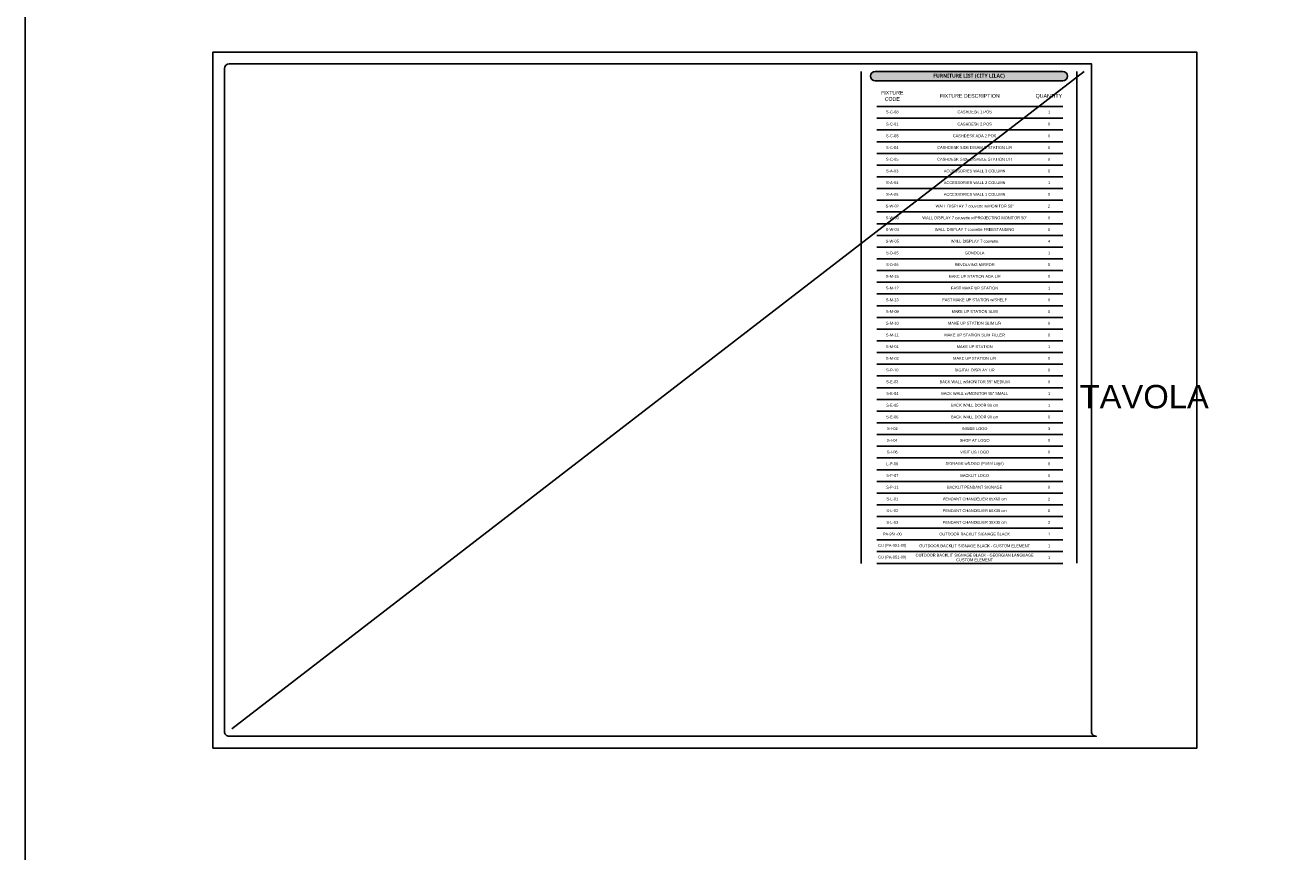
# Model space of a CAD drawing. Header units: centimetres. Extents: x -2854 to 18796, y -762 to 9238.
# Tile 164 of 166: x 13396 to 16096, y 5247 to 7011. Entities that reach past the tile are written whole.
import ezdxf
from ezdxf.enums import TextEntityAlignment as Align

# ---------------------------------------------------------------- set-up
doc = ezdxf.new("R2010")
doc.units = ezdxf.units.CM
doc.header["$LTSCALE"] = 0.3
doc.layers.add('KK_Defpoints', color=40, linetype='Continuous', plot=False)
doc.layers.add('KK_TXT_LAYOUT', color=7, linetype='Continuous')
doc.layers.add('MMT-R&D_METAL_HATCH', color=253, linetype='Continuous')
doc.styles.add('KIKO Milano_Bold', font='Arial Bold.ttf')
doc.styles.add('KIKO Milano_Light', font='Arial.ttf')

msp = doc.modelspace()

# ---------------------------------------------------------------- hatches: boundary and pattern name
at = {"layer": 'KK_TXT_LAYOUT', "true_color": 0xcccccc}
h = msp.add_hatch(color=254, dxfattribs=at)
h.dxf.hatch_style = 1
edge = h.paths.add_edge_path()
edge.add_line((15209.9, 6912.3), (15609.9, 6912.3))
edge.add_arc((15609.9, 6902.3), 10, -90, 90, ccw=False)
edge.add_line((15609.9, 6892.3), (15209.9, 6892.3))
edge.add_arc((15209.9, 6902.3), 10, 90, 270, ccw=False)

# ---------------------------------------------------------------- linework, layer by layer
at = {"color": 9}
for p, q in [((15213.3, 6837.3), (15609.9, 6837.3)), ((15213.3, 6812.3), (15609.9, 6812.3)), ((15213.3, 6787.3), (15609.9, 6787.3)), ((15213.3, 6762.3), (15609.9, 6762.3)), ((15213.3, 6737.3), (15609.9, 6737.3)), ((15213.3, 6712.3), (15609.9, 6712.3)), ((15213.3, 6687.3), (15609.9, 6687.3)), ((15213.3, 6662.3), (15609.9, 6662.3)), ((15213.3, 6637.3), (15609.9, 6637.3)), ((15213.3, 6612.3), (15609.9, 6612.3)), ((15213.3, 6587.3), (15609.9, 6587.3)), ((15213.3, 6562.3), (15609.9, 6562.3)), ((15213.3, 6537.3), (15609.9, 6537.3)), ((15213.3, 6512.3), (15609.9, 6512.3)), ((15213.3, 6487.3), (15609.9, 6487.3)), ((15213.3, 6462.3), (15609.9, 6462.3)), ((15213.3, 6437.3), (15609.9, 6437.3)), ((15213.3, 6412.3), (15609.9, 6412.3)), ((15213.3, 6387.3), (15609.9, 6387.3)), ((15213.3, 6362.3), (15609.9, 6362.3)), ((15213.3, 6337.3), (15609.9, 6337.3)), ((15213.3, 6312.3), (15609.9, 6312.3)), ((15213.3, 6287.3), (15609.9, 6287.3)), ((15213.3, 6262.3), (15609.9, 6262.3)), ((15213.3, 6237.3), (15609.9, 6237.3)), ((15213.3, 6212.3), (15609.9, 6212.3)), ((15213.3, 6187.3), (15609.9, 6187.3)), ((15213.3, 6162.3), (15609.9, 6162.3)), ((15213.3, 6137.3), (15609.9, 6137.3)), ((15213.3, 6112.3), (15609.9, 6112.3)), ((15213.3, 6087.3), (15609.9, 6087.3)), ((15213.3, 6062.3), (15609.9, 6062.3)), ((15213.3, 6037.3), (15609.9, 6037.3)), ((15213.3, 6012.3), (15609.9, 6012.3)), ((15213.3, 5987.3), (15609.9, 5987.3)), ((15213.3, 5962.3), (15609.9, 5962.3)), ((15213.3, 5937.3), (15609.9, 5937.3)), ((15213.3, 5912.3), (15609.9, 5912.3)), ((15213.3, 5887.3), (15609.9, 5887.3)), ((15213.3, 5862.3), (15609.9, 5862.3))]:
    msp.add_line(p, q, dxfattribs=at)
msp.add_lwpolyline([(13796.2, 5468.2), (13796.2, 6953.2), (15896.2, 6953.2), (15896.2, 5468.2)], close=True)
msp.add_lwpolyline([(13796.2, 5468.2), (13796.2, 6953.2), (15896.2, 6953.2), (15896.2, 5468.2)], close=True)
for points in [[(13821.2, 5503.2, 0.416298), (13831.3, 5493.2), (15681.2, 5493.2, -0.414214), (15671.2, 5503.2), (15671.2, 6928.2), (13831.2, 6928.2, 0.414213), (13821.2, 6918.2)], [(13821.2, 5503.2, 0.416298), (13831.3, 5493.2), (15681.2, 5493.2, -0.414214), (15671.2, 5503.2), (15671.2, 6928.2), (13831.2, 6928.2, 0.414213), (13821.2, 6918.2)], [(15209.9, 6912.3), (15609.9, 6912.3, -1), (15609.9, 6892.3), (15209.9, 6892.3, -1)]]:
    msp.add_lwpolyline(points, format="xyb", close=True)
msp.add_lwpolyline([(13837.1, 5509), (15655.3, 6912.3)])
msp.add_lwpolyline([(13837.1, 5509), (15655.3, 6912.3)])
at = {"layer": 'KK_Defpoints', "color": 0}
msp.add_lwpolyline([(13396.2, 9238.2), (18796.2, 9238.2), (18796.2, -761.8), (13396.2, -761.8)], close=True, dxfattribs=at)
at = {"layer": 'KK_TXT_LAYOUT', "color": 252}
msp.add_line((15639.9, 6912.3), (15639.9, 5862.5), dxfattribs=at)
msp.add_lwpolyline([(15179.9, 6912.3), (15179.9, 5862.2)], dxfattribs=at)

# ---------------------------------------------------------------- texts
at = {"style": 'KIKO Milano_Light'}
msp.add_text('QUANTITY', height=8, dxfattribs=at).set_placement((15552, 6856.3))
at = {"char_height": 8, "attachment_point": 5, "style": 'KIKO Milano_Light'}
for s, insert, width in [('FIXTURE CODE', (15246.1, 6860.1), 63.673), ('FIXTURE DESCRIPTION', (15411.6, 6860.1), 266.357)]:
    msp.add_mtext(s, dxfattribs=dict(at, insert=insert, width=width))
at = {"style": 'KIKO Milano_Light'}
msp.add_attdef('TAVOLA', text='#', height=50, dxfattribs=at).set_placement((15783.7, 6218.2), align=Align.MIDDLE_CENTER)
msp.add_attdef('TAVOLA', text='#', height=50, dxfattribs=at).set_placement((15783.7, 6218.2), align=Align.MIDDLE_CENTER)
at = {"layer": 'KK_TXT_LAYOUT', "color": 0, "style": 'KIKO Milano_Light'}
for s, p in [('1', (15578.4, 6822.8)), ('0', (15578.1, 6796.8)), ('0', (15578.1, 6771.8)), ('0', (15578.1, 6746.8)), ('0', (15578.1, 6721.8)), ('0', (15578.1, 6696.8)), ('1', (15578.4, 6671.8)), ('0', (15578.1, 6646.8)), ('2', (15578.2, 6621.8)), ('0', (15578.1, 6596.8)), ('0', (15578.1, 6571.8)), ('4', (15578.3, 6546.8)), ('1', (15578.4, 6521.8)), ('0', (15578.1, 6496.8)), ('0', (15578.1, 6471.8)), ('0', (15578.1, 6421.8)), ('1', (15578.4, 6446.8)), ('0', (15578.1, 6396.8)), ('0', (15578.1, 6371.8)), ('0', (15578.1, 6346.8)), ('1', (15578.4, 6321.8)), ('0', (15578.1, 6296.8)), ('0', (15578.1, 6271.8)), ('0', (15578.1, 6246.8)), ('1', (15578.4, 6221.8)), ('1', (15578.4, 6196.8)), ('0', (15578.1, 6171.8)), ('3', (15578.1, 6146.8)), ('0', (15578.1, 6121.8)), ('0', (15578.1, 6096.8)), ('0', (15578.1, 6071.8)), ('0', (15578.1, 6046.8)), ('0', (15578.1, 6021.8)), ('2', (15578.2, 5996.8)), ('0', (15578.1, 5971.8)), ('2', (15578.2, 5946.8)), ('1', (15578.4, 5921.8)), ('1', (15578.4, 5896.8)), ('1', (15578.4, 5871.8))]:
    msp.add_text(s, height=6, dxfattribs=at).set_placement(p)
at = {"layer": 'KK_TXT_LAYOUT', "insert": (15409.9, 6902.3), "char_height": 8, "attachment_point": 5, "style": 'KIKO Milano_Bold'}
msp.add_mtext_dynamic_manual_height_columns('{\\fSegoe UI Semibold|b0|i0|c0|p34;FURNITURE LIST (CITY LILAC)}', width=444.786, gutter_width=119.9, heights=[21.2], dxfattribs=at)
at = {"layer": 'KK_TXT_LAYOUT', "color": 0, "char_height": 6, "width": 266.357, "attachment_point": 5, "style": 'KIKO Milano_Light'}
for s, insert in [('S-C-08', (15246.1, 6825.8)), ('CASHDESK 1 POS', (15421.8, 6825.8)), ('S-C-01', (15246.1, 6799.8)), ('S-C-06', (15246.1, 6774.8)), ('CASHDESK ADA 2 POS', (15421.8, 6774.8)), ('CASHDESK 2 POS', (15421.8, 6799.8)), ('S-C-04', (15246.1, 6749.8)), ('CASHDESK SIDE DISABLE STATION L/R', (15421.8, 6749.8)), ('S-C-05', (15246.1, 6724.8)), ('CASHDESK SIDE DISABLE STATION L/R', (15421.8, 6724.8)), ('S-A-03', (15246.1, 6699.8)), ('ACCESSORIES WALL 3 COLUMN', (15421.8, 6699.8)), ('S-A-04', (15246.1, 6674.8)), ('ACCESSORIES WALL 2 COLUMN', (15421.8, 6674.8)), ('S-A-05', (15246.1, 6649.8)), ('ACCESSORIES WALL 1 COLUMN', (15421.8, 6649.8)), ('S-W-02', (15246.1, 6624.8)), ('WALL DISPLAY 7 couvette w/MONITOR 50"', (15421.8, 6624.8)), ('S-W-03', (15246.1, 6599.8)), ('WALL DISPLAY 7 couvette w/PROJECTING MONITOR 50"', (15421.8, 6599.8)), ('S-W-04', (15246.1, 6574.8)), ('WALL DISPLAY 7 couvette FREESTANDING', (15421.8, 6574.8)), ('S-W-05', (15246.1, 6549.8)), ('WALL DISPLAY 7 couvette', (15421.8, 6549.8)), ('S-D-05', (15246.1, 6524.8)), ('GONDOLA', (15421.8, 6524.8)), ('S-D-06', (15246.1, 6499.8)), ('REVOLVING MIRROR', (15421.8, 6499.8)), ('S-M-15', (15246.1, 6474.8)), ('S-M-12', (15246.1, 6449.8)), ('MAKE UP STATION ADA L/R', (15421.8, 6474.8)), ('FAST MAKE UP STATION', (15421.8, 6449.8)), ('S-M-13', (15246.1, 6424.8)), ('FAST MAKE UP STATION w/SHELF', (15421.8, 6424.8)), ('S-M-09', (15246.1, 6399.8)), ('MAKE UP STATION SLIM', (15421.8, 6399.8)), ('S-M-10', (15246.1, 6374.8)), ('MAKE UP STATION SLIM L/R', (15421.8, 6374.8)), ('S-M-11', (15246.1, 6349.8)), ('MAKE UP STATION SLIM FILLER', (15421.8, 6349.8)), ('S-M-01', (15246.1, 6324.8)), ('MAKE UP STATION', (15421.8, 6324.8)), ('S-M-02', (15246.1, 6299.8)), ('MAKE UP STATION L/R', (15421.8, 6299.8)), ('S-P-10', (15246.1, 6274.8)), ('DIGITAL DISPLAY L/R', (15421.8, 6274.8)), ('S-E-03', (15246.1, 6249.8)), ('BACK WALL w/MONITOR 55" MEDIUM', (15421.8, 6249.8)), ('S-E-04', (15246.1, 6224.8)), ('BACK WALL w/MONITOR 55" SMALL', (15421.8, 6224.8)), ('S-E-05', (15246.1, 6199.8)), ('BACK WALL DOOR 80 cm', (15421.8, 6199.8)), ('S-E-06', (15246.1, 6174.8)), ('BACK WALL DOOR 90 cm', (15421.8, 6174.8)), ('S-I-02', (15246.1, 6149.8)), ('INSIDE LOGO', (15421.8, 6149.8)), ('S-I-04', (15246.1, 6124.8)), ('S-I-06', (15246.1, 6099.8)), ('SHOP AT LOGO', (15421.8, 6124.8)), ('VISIT US LOGO', (15421.8, 6099.8)), ('L-P-06', (15246.1, 6074.8)), ('SIGNAGE w/LOGO (Portal Logo)', (15421.8, 6074.8)), ('S-P-07', (15246.1, 6049.8)), ('BACKLIT LOGO', (15421.8, 6049.8)), ('S-P-11', (15246.1, 6024.8)), ('BACKLIT PENDANT SIGNAGE', (15421.8, 6024.8)), ('S-L-01', (15246.1, 5999.8)), ('PENDANT CHANDELIER 85X60 cm', (15421.8, 5999.8)), ('S-L-02', (15246.1, 5974.8)), ('PENDANT CHANDELIER 60X35 cm', (15421.8, 5974.8)), ('S-L-03', (15246.1, 5949.8)), ('PENDANT CHANDELIER 35X35 cm', (15421.8, 5949.8)), ('PA-951-00', (15246.1, 5924.8)), ('OUTDOOR BACKLIT SIGNAGE BLACK', (15421.8, 5924.8)), ('OUTDOOR BACKLIT SIGNAGE BLACK - {\\C160;CUSTOM ELEMENT}', (15421.8, 5899.8)), ('OUTDOOR BACKLIT SIGNAGE BLACK - GEORGIAN LANGUAGE {\\C160;CUSTOM ELEMENT}', (15421.8, 5874.8))]:
    msp.add_mtext(s, dxfattribs=dict(at, insert=insert))
at = {"layer": 'MMT-R&D_METAL_HATCH', "color": 0, "char_height": 6, "width": 266.357, "attachment_point": 5, "style": 'KIKO Milano_Light'}
for insert in [(15246.1, 5899.8), (15246.1, 5874.8)]:
    msp.add_mtext('{\\C160;CU }(PA-951-00)', dxfattribs=dict(at, insert=insert))

doc.saveas('drawing.dxf')
